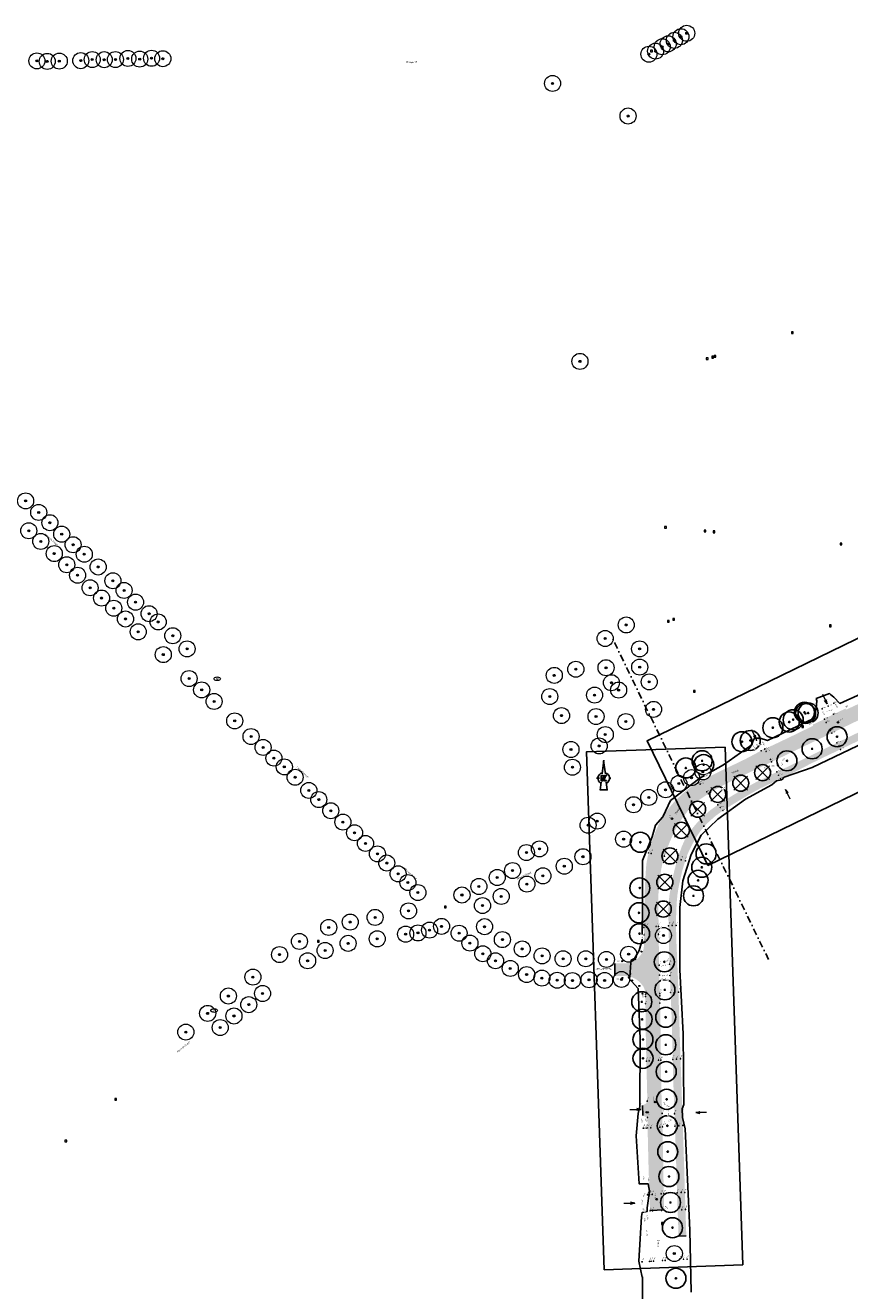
# Model space of a CAD drawing. Header units: metres. Extents: x 157686 to 160831, y 403691 to 406312.
# Tile 3 of 29: x 158426 to 158735, y 404085 to 404558. Entities that reach past the tile are written whole.
import ezdxf
from ezdxf.enums import TextEntityAlignment as Align

# ---------------------------------------------------------------- set-up
doc = ezdxf.new("R2010")
doc.units = ezdxf.units.M
doc.linetypes.add('DASHDOT2', pattern=[12.7, 6.35, -3.175, 0, -3.175])
doc.layers.get('Defpoints').update_dxf_attribs({"color": 171})
for name, color, linetype, lineweight in [('B-WE-GR-BOOM-S', 90, 'Continuous', 25), ('B-WE-GR-BOOM-S (ingemeten)', 90, 'Continuous', 25), ('B-WE-IE-MEUBILAIR_WEGMEUBILAIR_PAAL-S-200', 7, 'Continuous', 18), ('B-WE-KL-WATER_BRABANT WATER-S', 170, 'Continuous', 18), ('B-WE-MO-ONDERZOEK_BORING-S-200', 30, 'Continuous', 18), ('B-WE-OG-HOOGTEPUNT-S', 7, 'Continuous', 25), ('B-WE-OG-HOOGTEPUNT-T18', 10, 'Continuous', 18), ('B-WE-OG-TOPOGRAFIE-T35', 7, 'Continuous', 35), ('B-WE-OG-TOPOGRAFIE_INRIT-G', 10, 'Continuous', 18), ('B-WE-RI-GWA_RIOOLPUT-S-200', 30, 'Continuous', 18), ('B-WE-VH-T25', 7, 'Continuous', 25), ('N-WE-VH-VERHARDING_ASFALT_ZAAGSNEDE-G', 7, 'VH-ZAAGSNEDE', 25), ('V-WE-GR-BOOM-S (kwaliteit)', 20, 'Continuous', 25), ('V-WE-GR-BOOM-S (ontwerptechnisch)', 10, 'Continuous', 25), ('X-XX-AL-BLADVERWIJZING_AS-G', 7, 'DASHDOT2', 25), ('X-XX-AL-ORIENTATIE-S', 7, 'Continuous', 25)]:
    doc.layers.add(name, color=color, linetype=linetype, lineweight=lineweight)
doc.layers.add('V-WE-VH-GESLOTENVERHARDING_ASFALT-A-200', color=7, linetype='Continuous', lineweight=18, true_color=0xcdcdcd)
doc.styles.add('NLCS-ISO', font='NLCS-ISO.TTF')
doc.styles.add('NLCS-ISO-M200-T25_CURSIEF', font='NLCS-ISO.TTF', dxfattribs={"oblique": 15, "height": 0.5})
doc.styles.add('NLCS-ISO-M200-T35', font='NLCS-ISO.TTF', dxfattribs={"height": 0.7})
doc.linetypes.add('VH-ZAAGSNEDE', pattern='A,1e-05,-2.54,[181,NLCS.SHX,S=2.54,R=0,X=-2.54,Y=0],-5.08,[181,NLCS.SHX,S=2.54,R=180,X=2.54,Y=0],-2.54', length=10.16001)

# ---------------------------------------------------------------- blocks, each defined once
blk = doc.blocks.new('SGR-BOOM_GBKN-SO')
at = {"linetype": 'ByBlock', "lineweight": 18}
h = blk.add_hatch(color=0, dxfattribs=at)
h.dxf.hatch_style = 1
edge = h.paths.add_edge_path()
edge.add_arc((0, 0), 0.25, 0, 360)
at = {"color": 0, "linetype": 'ByBlock', "lineweight": 18}
for radius in [2, 0.25]:
    blk.add_circle((0, 0), radius, dxfattribs=at)
at = {"color": 0, "linetype": 'ByBlock', "lineweight": 18, "style": 'NLCS-ISO'}
blk.add_attdef('SOORT', (2.5, 0), '', height=1.5, dxfattribs=at)
blk = doc.blocks.new('SGR-BOOM_01')
at = {"ltscale": 0.1}
h = blk.add_hatch(color=256, dxfattribs=at)
edge = h.paths.add_edge_path()
edge.add_arc((0, 0), 0.15, 0, 360)
for radius in [2.5, 0.045]:
    blk.add_circle((0, 0), radius)
blk.add_circle((0, 0), 0.15, dxfattribs=at)
blk = doc.blocks.new('V-SGR-BOOM_02')
at = {"lineweight": -3}
for p, q in [((-4.29, 4.29), (4.29, -4.29)), ((4.29, 4.29), (-4.29, -4.29))]:
    blk.add_line(p, q, dxfattribs=at)
for radius in [5, 0.15]:
    blk.add_circle((0, 0), radius)
blk = doc.blocks.new('inrit')
at = {"linetype": 'Continuous'}
for p, q in [((0, 0), (4.06, 0)), ((4.06, 0), (2.53, 0.38)), ((2.53, 0.38), (2.97, 0)), ((4.06, 0), (2.53, -0.38)), ((2.53, -0.38), (2.97, 0))]:
    blk.add_line(p, q, dxfattribs=at)
blk = doc.blocks.new('SRI-PUT_INSPECTIEPUT_RIOOLPUT-SO')
at = {"color": 0, "linetype": 'ByBlock', "lineweight": 18}
blk.add_lwpolyline([(-1.1, -1.1), (1.1, -1.1), (1.1, 1.1), (-1.1, 1.1)], close=True, dxfattribs=at)
at = {"color": 0, "linetype": 'ByBlock', "lineweight": 18, "style": 'NLCS-ISO'}
blk.add_text('r', height=1.5, dxfattribs=at).set_placement((0, 0.3), align=Align.MIDDLE_CENTER)
blk = doc.blocks.new('SKL-WATER_BRANDKRAAN_BRANDPUT-SO')
at = {"color": 0, "linetype": 'ByBlock', "lineweight": 18}
blk.add_ellipse((0, 0), major_axis=(2.5, 0), ratio=0.54, dxfattribs=at)
at = {"color": 0, "linetype": 'ByBlock', "lineweight": 18, "style": 'NLCS-ISO'}
blk.add_text('bk', height=1.5, dxfattribs=at).set_placement((0.16, 0), align=Align.MIDDLE_CENTER)
blk = doc.blocks.new('Noordpijl Advin')
blk.add_hatch(color=256).paths.add_polyline_path([(2.2, 2.7), (0.9, 2.7), (0.9, 0.7), (-0.6, 2.7), (-2.3, 2.7), (-2.3, -2.4), (-0.6, -2.4), (-0.6, -0.2), (1, -2.4), (2.5, -2.4), (2.5, -2.2), (1.2, -2.2), (-0.8, 0.6), (-0.8, -2.2), (-2.1, -2.2), (-2.1, 2.5), (-0.7, 2.5), (0.9, 0.2), (1.2, 0.2), (1.2, 2.5), (2.2, 2.5, 5.532946)])
for p, q in [((0, 16.9), (-1.5, 4.1)), ((-2.5, -3.6), (-3.4, -11.1))]:
    blk.add_line(p, q)
for points in [[(-0.1, 16.3), (1.5, 4.2)], [(-5.4, 0), (-6.7, 0)], [(-5.4, 0), (-4.1, 0)], [(5.4, 0), (6.7, 0)], [(2.4, -3.7), (3.3, -10.9), (-3.4, -10.9)]]:
    blk.add_lwpolyline(points)
blk.add_lwpolyline([(2.2, 2.7), (0.9, 2.7), (0.9, 0.7), (-0.6, 2.7), (-2.3, 2.7), (-2.3, -2.4), (-0.6, -2.4), (-0.6, -0.2), (1, -2.4), (2.5, -2.4), (2.5, -2.2), (1.2, -2.2), (-0.8, 0.6), (-0.8, -2.2), (-2.1, -2.2), (-2.1, 2.5), (-0.7, 2.5), (0.9, 0.2), (1.2, 0.2), (1.2, 2.5), (2.2, 2.5), (2.2, 2.5, 5.532946)], format="xyb", close=True)
for start, end in [(105.0458, 240.9591), (300.177, 74.0417)]:
    blk.add_arc((0, 0), 5.42, start, end)
for points in [[(-0.1, 16.3), (0, 16.9), (1.5, 4.2), (1.6, 4.1)], [(-3.4, -11.1), (-3.4, -10.9), (3.5, -11.1), (3.3, -10.9)], [(2.4, -3.7), (2.6, -3.6), (3.3, -10.9), (3.5, -11.1)]]:
    blk.add_solid(points)
blk = doc.blocks.new('SIE-WEG_PAAL_BETON-SO')
for radius in [0.938, 0.469]:
    blk.add_circle((0, 0), radius)
blk = doc.blocks.new('SOG-HOOGTEPUNT-SO')
for p, q in [((-0.5, 0), (0.5, 0)), ((0, 0.5), (0, -0.5))]:
    blk.add_line(p, q)
blk = doc.blocks.new('SMO-BODEM_BORING_VERHARDING-SO')
h = blk.add_hatch(color=256)
edge = h.paths.add_edge_path()
edge.add_arc((0, 0), 1.5, 0, 360)
blk.add_circle((0, 0), 1.5)
at = {"style": 'NLCS-ISO'}
blk.add_attdef('NR', (1.7, 1.5), '', height=2.5, dxfattribs=at)

msp = doc.modelspace()

# ---------------------------------------------------------------- hatches: boundary and pattern name
at = {"layer": 'V-WE-VH-GESLOTENVERHARDING_ASFALT-A-200', "true_color": 0x7d7d7d}
h = msp.add_hatch(color=8, dxfattribs=at)
h.dxf.hatch_style = 1
h.paths.add_polyline_path([(158657.01, 404154), (158657.16, 404150.21), (158658.9, 404149.44), (158658.99, 404144.87), (158659.15, 404137.89), (158659.33, 404130.89), (158659.55, 404123.89), (158659.8, 404116.89), (158659.87, 404114.68), (158665.15, 404114.87), (158665.11, 404117.07), (158664.96, 404124.07), (158664.83, 404131.06), (158664.69, 404138.07), (158664.55, 404145.05), (158664.48, 404148.16), (158664.39, 404152.07), (158664.31, 404154.19), (158664.12, 404159.05), (158664.01, 404166.1), (158663.9, 404173.11), (158663.84, 404180.1), (158663.73, 404187.06), (158663.66, 404191.35), (158663.64, 404192.35), (158663.61, 404194.06), (158663.58, 404195.01), (158663.41, 404201.06), (158663.39, 404201.92), (158663.36, 404203.58), (158663.31, 404205.69), (158663.28, 404207.24), (158663.26, 404208.06), (158663.15, 404215.06), (158663.14, 404215.36), (158663.11, 404217.97), (158663.11, 404218.26), (158663.07, 404222.05), (158663.02, 404225.4), (158662.97, 404229.13), (158662.99, 404231.88), (158663.07, 404233.99), (158663.24, 404236.42), (158663.55, 404238.91), (158663.93, 404241.59), (158664.25, 404243.41), (158664.82, 404245.71), (158665.5, 404247.97), (158666.4, 404250.5), (158667.29, 404252.72), (158668.13, 404254.62), (158669.35, 404257.17), (158670.21, 404258.73), (158671.06, 404260.15), (158671.83, 404261.37), (158672.87, 404262.81), (158673.52, 404263.65), (158674.7, 404265.05), (158675.77, 404266.24), (158676.96, 404267.39), (158678.87, 404268.82), (158680.21, 404269.72), (158681.85, 404270.78), (158683.66, 404271.89), (158685.17, 404272.79), (158688.76, 404274.64), (158691.6, 404276.03), (158693.52, 404276.95), (158695.76, 404278.03), (158697.91, 404279.07), (158701.88, 404280.96), (158703.25, 404281.62), (158704.32, 404282.13), (158708.94, 404284.34), (158710.59, 404285.13), (158716.87, 404288.15), (158723.19, 404291.17), (158729.48, 404294.18), (158741.93, 404300.17), (158745.86, 404302.06), (158747.65, 404302.92), (158746.26, 404308.28), (158743.37, 404306.91), (158739.74, 404305.19), (158733.27, 404302.19), (158733.05, 404302.59), (158731.16, 404301.7), (158726.03, 404299.24), (158725.87, 404298.99), (158720.74, 404296.55), (158720.93, 404296.16), (158714.5, 404293.02), (158708.33, 404290.05), (158701.86, 404287.03), (158699.51, 404285.78), (158695.61, 404283.7), (158693.64, 404282.76), (158691.13, 404281.55), (158689.29, 404280.67), (158686.39, 404279.26), (158682.36, 404277.26), (158680.82, 404276.44), (158679.32, 404275.63), (158677.41, 404274.57), (158676.03, 404273.76), (158675.08, 404273.14), (158673.2, 404271.73), (158671.78, 404270.48), (158670.48, 404269.24), (158669.56, 404268.32), (158668.73, 404267.43), (158667.75, 404266.27), (158666.91, 404265.22), (158666.01, 404264.01), (158665.45, 404263.23), (158664.4, 404261.64), (158663.53, 404260.11), (158662.44, 404257.82), (158661.75, 404256.11), (158661.12, 404254.39), (158660.5, 404252.6), (158660.24, 404251.78), (158659.85, 404250.43), (158659.45, 404248.92), (158659.03, 404247.24), (158658.72, 404245.62), (158658.51, 404244.36), (158658.39, 404243.09), (158658.28, 404241.49), (158658.18, 404239.89), (158658.03, 404237.18), (158657.92, 404234.54), (158657.89, 404232.39), (158657.91, 404229.08), (158657.52, 404229.07), (158657.52, 404225.34), (158657.53, 404221.91), (158657.57, 404218.17), (158657.58, 404217.83), (158657.59, 404216.41), (158657.61, 404215.11), (158657.62, 404213.95), (158657.49, 404212.63), (158657.28, 404211.97), (158656.97, 404211.25), (158656.49, 404210.47), (158655.92, 404209.76), (158655.09, 404208.85), (158654.53, 404208.46), (158653.53, 404207.87), (158652.66, 404207.41), (158651.53, 404207.29), (158650.39, 404207.21), (158646.69, 404207.21), (158646.7, 404202.49), (158650.22, 404202.5), (158651.29, 404202.39), (158652.33, 404202.16), (158653.39, 404201.91), (158654.04, 404201.59), (158655.04, 404201), (158655.98, 404200.19), (158656.47, 404199.66), (158656.91, 404199.12), (158657.43, 404198.43), (158657.71, 404197.82), (158657.95, 404197.02), (158658.08, 404196.14), (158658.14, 404195.23), (158658.15, 404194.79), (158658.16, 404193.92), (158658.17, 404192.36), (158658.17, 404192.13), (158658.2, 404186.91), (158658.3, 404180.07), (158658.44, 404173.08), (158658.62, 404166.06), (158658.8, 404158.87), (158658.83, 404157.29), (158658.86, 404155.73), (158658.42, 404154.8), (158657.81, 404154.41), (158657.2, 404154.08)])
at = {"layer": 'V-WE-VH-GESLOTENVERHARDING_ASFALT-A-200'}
h = msp.add_hatch(color=256, dxfattribs=at)
h.dxf.hatch_style = 1
h.paths.add_polyline_path([(158670.2, 404115.04), (158670.56, 404105.05), (158673.46, 404105.15), (158673.14, 404115.14), (158673.07, 404117.33), (158672.85, 404124.31), (158672.64, 404131.32), (158672.41, 404138.32), (158672.17, 404145.29), (158671.94, 404152.3), (158671.72, 404159.29), (158671.48, 404166.13), (158671.25, 404173.15), (158671.01, 404180.15), (158670.79, 404187.25), (158670.58, 404194.25), (158670.34, 404201.24), (158670.05, 404208.24), (158669.75, 404215.23), (158669.58, 404222.24), (158669.67, 404225.55), (158669.81, 404229.05), (158669.94, 404230.79), (158670.12, 404232.72), (158670.5, 404235.32), (158670.98, 404237.59), (158671.51, 404239.97), (158671.99, 404242), (158673, 404245.32), (158673.85, 404247.9), (158674.73, 404249.86), (158675.59, 404251.57), (158676.69, 404253.56), (158677.53, 404254.96), (158678.68, 404256.68), (158680.03, 404258.3), (158681.08, 404259.41), (158682.28, 404260.56), (158683.24, 404261.41), (158684.48, 404262.47), (158686.05, 404263.59), (158687.39, 404264.52), (158689.78, 404266.08), (158692.67, 404267.83), (158695.04, 404269.26), (158696.65, 404270.22), (158699.19, 404271.66), (158701.12, 404272.7), (158705.06, 404274.58), (158707.38, 404275.69), (158713.71, 404278.69), (158719.91, 404281.91), (158726.22, 404284.98), (158732.54, 404287.98), (158738.87, 404291), (158745.14, 404294.07), (158748.32, 404295.63), (158749.39, 404296.16), (158748.69, 404298.88), (158747.39, 404298.25), (158745.12, 404297.16), (158743.97, 404296.61), (158737.6, 404293.54), (158731.33, 404290.49), (158725.07, 404287.45), (158718.76, 404284.38), (158712.46, 404281.32), (158709, 404279.65), (158706.13, 404278.26), (158703.84, 404277.14), (158699.85, 404275.2), (158697.86, 404274.11), (158695.58, 404272.84), (158693.74, 404271.8), (158691.15, 404270.28), (158687.98, 404268.34), (158686.08, 404267.11), (158684.16, 404265.79), (158682.54, 404264.63), (158680.35, 404262.74), (158678.98, 404261.43), (158677.76, 404260.16), (158676.29, 404258.44), (158674.98, 404256.71), (158673.81, 404255.02), (158672.73, 404253.12), (158671.77, 404250.94), (158671.03, 404248.87), (158670.29, 404246.59), (158669.69, 404244.59), (158669.14, 404242.53), (158668.61, 404240.38), (158668.08, 404238.07), (158667.65, 404235.73), (158667.27, 404233.45), (158667.02, 404231.57), (158666.8, 404229.09), (158666.77, 404225.73), (158666.8, 404222.15), (158666.95, 404215.16), (158667.14, 404208.19), (158667.23, 404205.53), (158667.29, 404203.78), (158667.38, 404201.16), (158667.67, 404194.17), (158667.95, 404187.18), (158668.15, 404180.13), (158668.35, 404173.13), (158668.51, 404166.12), (158668.71, 404159.2), (158668.97, 404152.55), (158669.11, 404149.13), (158669.24, 404145.19), (158669.48, 404138.23), (158669.69, 404131.23), (158669.9, 404124.23), (158670.13, 404117.23)])

# ---------------------------------------------------------------- linework, layer by layer
at = {"layer": 'Defpoints'}
for points in [[(158752.16, 404314.08), (158730.89, 404304.52), (158728.63, 404306.92), (158727.42, 404307.86), (158727.04, 404308.2), (158722.11, 404306.36), (158722.36, 404305.46), (158722.02, 404302.59), (158721.1, 404298.88), (158703.8, 404290.7), (158701.1, 404291.47), (158698.94, 404291.47), (158698.4, 404290.25), (158697.98, 404289.04), (158687.39, 404281.52), (158678.51, 404276.58), (158667.48, 404268.15), (158664.76, 404262.3), (158664.67, 404262.12), (158661.97, 404258.89), (158660.63, 404254.59), (158657, 404245.75), (158657, 404230.43), (158656.98, 404215.84), (158655.84, 404211.99), (158654.11, 404208.97), (158652.82, 404208.41), (158652.66, 404207.41), (158652.33, 404202.16), (158651.71, 404201.85), (158655.39, 404197.8), (158656.18, 404178.99), (158656.04, 404153.56), (158655.46, 404150.97), (158654.72, 404142.61), (158655.83, 404124.61), (158659.24, 404124.61), (158659.62, 404121.89), (158658.79, 404115.61), (158658.8, 404114.25), (158656.99, 404113.93), (158656.65, 404112.47), (158655.73, 404095.67), (158656.98, 404089.72), (158657.11, 404089.72), (158657.09, 404086.09), (158657.09, 404080.39)], [(158675.22, 404084.1), (158674.8, 404107.36), (158673.05, 404145.28), (158672.04, 404149.55), (158671.94, 404152.78), (158672.59, 404154.37), (158672.23, 404180.87), (158671.03, 404204.76), (158670.99, 404228.14), (158672.18, 404238.09), (158675.31, 404247.92), (158679.04, 404255.25), (158685.3, 404261.17), (158695.65, 404268.69), (158705.44, 404273.99), (158707.26, 404275.57), (158709.21, 404275.91), (158710.13, 404276.94), (158720.53, 404280.57), (158745.89, 404292.69)]]:
    msp.add_lwpolyline(points, dxfattribs=at)
at = {"layer": 'N-WE-VH-VERHARDING_ASFALT_ZAAGSNEDE-G', "ltscale": 0.05, "flags": 128}
for points in [[(158657.01, 404154), (158657.16, 404150.21)], [(158659.87, 404114.68), (158665.15, 404114.87)], [(158670.56, 404105.05), (158673.46, 404105.15)]]:
    msp.add_lwpolyline(points, dxfattribs=at)
at = {"layer": 'X-XX-AL-BLADVERWIJZING_AS-G', "ltscale": 0.4, "extrusion": (5.8905e-07, 2.73802e-05, 1), "elevation": 19.08}
msp.add_lwpolyline([(158704.28, 404208.59), (158645.4, 404329.69)], dxfattribs=at)

# ---------------------------------------------------------------- block references
at = {"layer": 'B-WE-GR-BOOM-S', "xscale": 1.5, "yscale": 1.5, "zscale": 1.5}
for p in [(158673.6, 404555.43), (158664.46, 404550.39), (158666.67, 404551.49), (158668.98, 404552.8), (158671.44, 404554.17), (158430.36, 404545.09), (158446.8, 404545.19), (158451.1, 404545.61), (158455.56, 404545.56), (158459.76, 404545.61), (158464.43, 404546.03), (158468.85, 404545.77), (158473.31, 404546.08), (158477.51, 404545.93), (158659.47, 404547.61), (158661.94, 404548.76), (158434.25, 404544.93), (158438.76, 404545.03), (158623.38, 404536.67), (158651.65, 404524.47), (158633.65, 404432.6), (158426.16, 404380.34), (158431.05, 404376.04), (158435.24, 404372.2), (158427.33, 404369.17), (158431.81, 404365.2), (158439.65, 404367.9), (158436.88, 404360.61), (158443.91, 404363.96), (158448.11, 404360.39), (158441.55, 404356.44), (158453.3, 404355.61), (158445.61, 404352.52), (158450.29, 404347.82), (158458.82, 404350.47), (158463.02, 404346.85), (158454.58, 404343.99), (158467.32, 404342.44), (158459.13, 404340.17), (158472.36, 404338.13), (158463.54, 404336.14), (158475.77, 404335.03), (158650.98, 404333.9), (158468.29, 404331.34), (158481.23, 404329.89), (158643.08, 404328.84), (158477.69, 404322.79), (158486.59, 404324.95), (158655.99, 404324.95), (158643.41, 404317.9), (158656.01, 404318.13), (158487.34, 404313.83), (158624.04, 404315.04), (158632.11, 404317.32), (158492.05, 404309.59), (158645.43, 404312.29), (158648.13, 404309.54), (158659.57, 404312.6), (158496.7, 404305.26), (158622.36, 404307.08), (158639.11, 404307.64), (158626.74, 404299.96), (158639.66, 404299.62), (158661.2, 404302.31), (158504.41, 404298), (158650.83, 404297.72), (158510.53, 404292.13), (158643.13, 404292.85), (158515.06, 404288.05), (158630.28, 404287.28), (158640.84, 404288.6), (158519.07, 404284.06), (158522.99, 404280.76), (158630.82, 404280.62), (158527.03, 404276.87), (158675.42, 404276.73), (158679.67, 404278.9), (158532.16, 404271.95), (158665.69, 404272.2), (158670.68, 404274.55), (158535.89, 404268.51), (158653.71, 404266.61), (158659.41, 404269.33), (158540.39, 404264.36), (158544.91, 404260.09), (158549.27, 404256.11), (158636.69, 404258.91), (158640.12, 404260.46), (158553.38, 404252.11), (158650, 404253.71), (158557.85, 404248.19), (158613.61, 404248.68), (158618.5, 404250.05), (158634.78, 404247.14), (158561.34, 404244.78), (158608.43, 404241.93), (158627.79, 404243.57), (158565.59, 404240.73), (158569.23, 404237.47), (158602.67, 404239.35), (158619.78, 404239.98), (158572.98, 404233.71), (158589.49, 404232.8), (158595.83, 404235.98), (158613.8, 404236.89), (158597.17, 404228.83), (158604.17, 404232.27), (158556.96, 404224.42), (158569.49, 404226.85), (158539.6, 404220.64), (158547.65, 404222.68), (158573.01, 404218.59), (158577.36, 404219.64), (158581.83, 404221.06), (158588.4, 404218.5), (158597.95, 404220.94), (158528.63, 404215.42), (158546.87, 404214.7), (158557.78, 404216.39), (158568.4, 404218.14), (158592.47, 404214.78), (158604.61, 404216.09), (158664.91, 404217.64), (158521.19, 404210.47), (158538.24, 404212.02), (158597.29, 404210.8), (158612.04, 404212.59), (158619.49, 404209.99), (158627.33, 404208.93), (158635.83, 404208.91), (158651.88, 404210.64), (158531.71, 404208.17), (158602.04, 404208.19), (158607.57, 404205.29), (158643.57, 404208.67), (158511.23, 404202.07), (158613.7, 404203), (158619.4, 404201.7), (158625.11, 404200.88), (158630.82, 404200.74), (158637.04, 404201.07), (158642.89, 404200.81), (158649.2, 404201.2), (158502.04, 404194.98), (158514.86, 404195.92), (158509.69, 404191.74), (158494.29, 404188.48), (158504.14, 404187.5), (158486.12, 404181.48), (158498.99, 404183.16), (158668.97, 404098.53)]:
    msp.add_blockref('SGR-BOOM_GBKN-SO', p, dxfattribs=at)
at = {"layer": 'B-WE-GR-BOOM-S (ingemeten)', "xscale": 1.5, "yscale": 1.5, "zscale": 1.5}
for p in [(158713.47, 404298.42, 8.15), (158717.69, 404301.2, 8.21), (158718.09, 404300.75, 8.21), (158719.05, 404300.96, 8.21), (158705.86, 404295.42, 8.17), (158711.99, 404297.58, 8.18), (158694.27, 404290.19, 8.26), (158697.4, 404290.64, 8.21), (158729.89, 404292.06, 8.1), (158720.55, 404287.54, 8.13), (158673.26, 404280.36, 8.49), (158679.38, 404283.05, 8.21), (158679.96, 404281.6, 8.22), (158711.13, 404283.04, 8.02), (158656.25, 404252.55, 8.59), (158680.88, 404248.2, 7.05), (158679.25, 404243.19, 7.09), (158677.87, 404238.31, 7.42), (158656.06, 404235.42, 8.47), (158676.15, 404232.49, 6.94), (158655.75, 404226.14, 8.29), (158655.95, 404218.31, 8.51), (158665.23, 404207.78, 8.17), (158665.44, 404197.29, 8.18), (158656.79, 404192.81, 8.37), (158656.94, 404186.26, 8.36), (158665.75, 404187.03, 8.29), (158657.22, 404178.72, 8.37), (158665.78, 404176.71, 8.13), (158657.24, 404171.65, 8.37), (158665.93, 404166.66, 8.18), (158666.11, 404156.29, 8.16), (158666.35, 404146.41, 8.38), (158666.51, 404136.68, 8.35), (158666.95, 404127.38, 8.37), (158667.54, 404117.67, 8.43), (158668.27, 404108.23, 8.51), (158669.57, 404089.28, 8.51)]:
    msp.add_blockref('SGR-BOOM_01', p, dxfattribs=at)
at = {"layer": 'B-WE-IE-MEUBILAIR_WEGMEUBILAIR_PAAL-S-200', "xscale": 0.2, "yscale": 0.2, "zscale": 0.2, "rotation": 102.1704231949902}
for p in [(158656.64, 404211.6), (158657.19, 404215.09), (158649.43, 404208.01), (158654.25, 404208.75), (158649.53, 404201.78), (158653.14, 404200.84), (158655.87, 404198.77)]:
    msp.add_blockref('SIE-WEG_PAAL_BETON-SO', p, dxfattribs=at)
at = {"layer": 'B-WE-KL-WATER_BRABANT WATER-S'}
for p, xscale, yscale, zscale in [((158497.87, 404313.77), 0.5, 0.5, 0.5), ((158496.69, 404189.53), 0.5, 0.5, 0.5), ((158658.8, 404151.46), 0.2, 0.2, 0.2)]:
    msp.add_blockref('SKL-WATER_BRANDKRAAN_BRANDPUT-SO', p, dxfattribs=dict(at, xscale=xscale, yscale=yscale, zscale=zscale))
at = {"layer": 'B-WE-MO-ONDERZOEK_BORING-S-200', "xscale": 0.2, "yscale": 0.2, "zscale": 0.2}
for p, rotation, values in [((158730.22, 404297.42), 23.53992427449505, {'NR': '2-2-2'}), ((158668.07, 404261.35), 90, {'NR': '2-2-1'}), ((158661.81, 404155.27), 90, {'NR': '2-1-3'}), ((158662.38, 404118.9), 90, {'NR': '2-1-2'})]:
    msp.add_blockref('SMO-BODEM_BORING_VERHARDING-SO', p, dxfattribs=dict(at, rotation=rotation)).add_auto_attribs(values)
at = {"layer": 'B-WE-OG-HOOGTEPUNT-S', "xscale": 0.2, "yscale": 0.2, "zscale": 0.2}
for p in [(158725.84, 404297.43, 8.28), (158727.46, 404294.35, 8.24), (158727.94, 404293.44, 8.2), (158729.86, 404289.78, 8), (158730.52, 404288.51, 7.98), (158731.15, 404287.32, 7.94), (158678.03, 404274.92, 8.28), (158678.59, 404274.27, 8.29), (158708.01, 404277.63, 7.97), (158708.7, 404276.32, 7.93), (158681.09, 404271.39, 8.2), (158681.71, 404270.69, 8.14), (158685.28, 404266.57, 7.97), (158686.19, 404265.52, 7.95), (158687.18, 404264.38, 7.9), (158659.36, 404248.54, 8.41), (158660.27, 404248.35, 8.4), (158664.5, 404247.45, 8.24), (158665.29, 404247.29, 8.19), (158670.19, 404246.25, 8.02), (158671.55, 404245.96, 7.98), (158673.1, 404245.63, 7.93), (158668.17, 404221.32, 8.04), (158669.6, 404221.41, 8), (158657.54, 404220.68, 8.34), (158658.53, 404220.74, 8.36), (158663.07, 404215.36, 8.36), (158652.66, 404207.41, 8.35), (158652.33, 404202.16, 8.33), (158663.51, 404195.01, 8.35), (158663.55, 404195.97, 8.34), (158667.58, 404196.24, 8.03), (158668.95, 404196.33, 8.02), (158670.51, 404196.44, 7.99), (158663.57, 404192.34, 8.28), (158658.5, 404170.6, 8.36), (158659.58, 404170.67, 8.39), (158663.02, 404170.9, 8.33), (158663.94, 404170.96, 8.26), (158668.4, 404171.25, 8.07), (158669.78, 404171.35, 8.04), (158671.31, 404171.45, 8.01), (158658.79, 404155.58, 8.34), (158656.04, 404153.56, 8.22), (158671.98, 404151.14, 8), (158670.66, 404146.36, 8.03), (158672.14, 404146.46, 7.99), (158664.06, 404120.88, 8.34), (158665.03, 404120.95, 8.3), (158670, 404121.28, 8.14), (158671.51, 404121.38, 8.1), (158672.94, 404121.47, 8.06), (158670.21, 404114.98, 8.17), (158671.73, 404114.92, 8.12), (158673.14, 404115.06, 8.08), (158656.87, 404095.43, 8.5), (158656.99, 404095.43, 8.39), (158659.72, 404095.6, 8.32), (158660.28, 404095.64, 8.33), (158661.21, 404095.7, 8.35), (158664.57, 404095.91, 8.39), (158665.54, 404095.97, 8.36), (158670.89, 404096.3, 8.21), (158672.38, 404096.39, 8.17), (158673.74, 404096.48, 8.13)]:
    msp.add_blockref('SOG-HOOGTEPUNT-SO', p, dxfattribs=at)
at = {"layer": 'B-WE-OG-TOPOGRAFIE_INRIT-G'}
for p, rotation in [((158724.45, 404308.04), 295.6069263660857), ((158697.87, 404294.77), 295.6069263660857), ((158712.36, 404268.68), 116.2592043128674), ((158681.07, 404151.37), 180.066955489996)]:
    msp.add_blockref('inrit', p, dxfattribs=dict(at, rotation=rotation))
for p in [(158652.37, 404152.47), (158650.08, 404117.36)]:
    msp.add_blockref('inrit', p, dxfattribs=at)
at = {"layer": 'B-WE-RI-GWA_RIOOLPUT-S-200', "xscale": 0.3, "yscale": 0.3, "zscale": 0.3}
for p in [(158660.42, 404548.79), (158713.12, 404443.39), (158683.35, 404434.19), (158684.16, 404434.5), (158681.27, 404433.59), (158665.67, 404370.5), (158680.48, 404369.13), (158683.85, 404368.77), (158731.32, 404364.25), (158666.76, 404335.27), (158668.71, 404336.01), (158727.33, 404333.59), (158676.42, 404309.04), (158716.98, 404295.87), (158583.25, 404228.29), (158535.71, 404215.45), (158459.88, 404156.31), (158441.21, 404140.71), (158664.52, 404109.81)]:
    msp.add_blockref('SRI-PUT_INSPECTIEPUT_RIOOLPUT-SO', p, dxfattribs=at)
at = {"layer": 'V-WE-GR-BOOM-S (ontwerptechnisch)', "xscale": 0.6, "yscale": 0.6, "zscale": 0.6, "rotation": 90}
for p in [(158685.24, 404270.46, 8.05), (158693.84, 404274.67, 8.05), (158677.69, 404264.92, 8.13), (158671.59, 404257.01, 8.19), (158667.32, 404247.42, 8.3), (158665.42, 404237.59, 8.38), (158664.84, 404227.54, 8.16)]:
    msp.add_blockref('V-SGR-BOOM_02', p, dxfattribs=at)
at = {"layer": 'X-XX-AL-ORIENTATIE-S', "xscale": 0.4, "yscale": 0.4, "zscale": 0.4}
msp.add_blockref('Noordpijl Advin', (158642.55, 404276.5), dxfattribs=at)

# ---------------------------------------------------------------- texts
at = {"layer": 'B-WE-OG-HOOGTEPUNT-T18', "style": 'NLCS-ISO'}
for s, rotation, p in [('8.240', 359.8908, (158727.56, 404294.63, 8.24)), ('8.205', 359.8908, (158728.04, 404293.71, 8.2)), ('8.004', 359.8908, (158729.96, 404290.05, 8)), ('7.976', 359.8908, (158730.62, 404288.79, 7.98)), ('7.942', 359.8908, (158731.25, 404287.59, 7.94)), ('7.968', 359.8908, (158708.12, 404277.9, 7.97)), ('7.935', 359.8908, (158708.8, 404276.59, 7.93)), ('8.197', 359.8908, (158681.2, 404271.66, 8.2)), ('8.138', 359.8908, (158681.81, 404270.96, 8.14)), ('7.970', 359.8908, (158685.39, 404266.84, 7.97)), ('7.950', 359.8908, (158686.29, 404265.79, 7.95)), ('7.902', 359.8908, (158687.29, 404264.65, 7.9)), ('8.413', 60, (158659.46, 404248.82, 8.41)), ('8.398', 60, (158660.38, 404248.62, 8.4)), ('8.242', 60, (158664.6, 404247.73, 8.24)), ('8.185', 60, (158665.4, 404247.56, 8.19)), ('8.019', 60, (158670.29, 404246.52, 8.02)), ('7.983', 60, (158671.66, 404246.23, 7.98)), ('7.933', 60, (158673.2, 404245.91, 7.93)), ('8.340', 60, (158657.64, 404220.95, 8.34)), ('8.359', 60, (158658.63, 404221.01, 8.36)), ('8.039', 60, (158668.27, 404221.59, 8.04)), ('8.002', 60, (158669.7, 404221.68, 8)), ('8.363', 60, (158663.18, 404215.63, 8.36)), ('8.350', 60, (158652.76, 404207.68, 8.35)), ('8.334', 60, (158652.43, 404202.43, 8.33)), ('8.031', 60, (158667.69, 404196.51, 8.03)), ('8.018', 60, (158669.05, 404196.6, 8.02)), ('7.994', 60, (158670.61, 404196.71, 7.99)), ('8.348', 60, (158663.61, 404195.28, 8.35)), ('8.342', 60, (158663.66, 404196.25, 8.34)), ('8.276', 60, (158663.67, 404192.62, 8.28)), ('8.364', 60, (158658.61, 404170.87, 8.36)), ('8.391', 60, (158659.68, 404170.94, 8.39)), ('8.327', 60, (158663.12, 404171.17, 8.33)), ('8.261', 60, (158664.04, 404171.23, 8.26)), ('8.070', 60, (158668.5, 404171.53, 8.07)), ('8.044', 60, (158669.89, 404171.62, 8.04)), ('8.012', 60, (158671.41, 404171.72, 8.01)), ('8.224', 60, (158656.15, 404153.83, 8.22)), ('8.341', 60, (158658.89, 404155.85, 8.34)), ('8.003', 60, (158672.08, 404151.42, 8)), ('8.025', 60, (158670.76, 404146.63, 8.03)), ('7.992', 60, (158672.24, 404146.73, 7.99)), ('8.341', 60, (158664.17, 404121.16, 8.34)), ('8.303', 60, (158665.13, 404121.22, 8.3)), ('8.138', 60, (158670.1, 404121.55, 8.14)), ('8.104', 60, (158671.62, 404121.65, 8.1)), ('8.059', 60, (158673.04, 404121.74, 8.06)), ('8.168', 60, (158670.31, 404115.25, 8.17)), ('8.124', 60, (158671.84, 404115.19, 8.12)), ('8.076', 60, (158673.25, 404115.33, 8.08)), ('8.498', 60, (158656.97, 404095.7, 8.5)), ('8.395', 60, (158657.09, 404095.7, 8.39)), ('8.323', 60, (158659.82, 404095.87, 8.32)), ('8.325', 60, (158660.38, 404095.91, 8.33)), ('8.353', 60, (158661.31, 404095.97, 8.35)), ('8.394', 60, (158664.68, 404096.18, 8.39)), ('8.360', 60, (158665.64, 404096.24, 8.36)), ('8.205', 60, (158670.99, 404096.57, 8.21)), ('8.173', 60, (158672.48, 404096.66, 8.17)), ('8.127', 60, (158673.84, 404096.75, 8.13))]:
    msp.add_text(s, height=0.36, rotation=rotation, dxfattribs=at).set_placement(p)
at = {"layer": 'B-WE-OG-TOPOGRAFIE-T35', "style": 'NLCS-ISO-M200-T35'}
for s, rotation, p in [('Bogaard', 1.4, (158570.72, 404544.61)), ('Heuvelstraat', 317.2, (158435.73, 404365.91)), ('Heuvelstraat', 316.8, (158529.9, 404278.81)), ('Steeg', 25.8, (158691.72, 404278.91)), ('Heuvelstraat', 316.5, (158570.23, 404240.79)), ('Heuvelstraat', 24.6, (158612.71, 404240.09)), ('Heuvelstraat', 179.0496, (158642.6, 404205.09)), ('Heuvelstraat', 39.1, (158485.24, 404175.96)), ('Steeg', 93.2977, (158662.95, 404102.35))]:
    msp.add_text(s, height=0.7, rotation=rotation, dxfattribs=at).set_placement(p, align=Align.MIDDLE)

# ---------------------------------------------------------------- next in the draw order: texts
at = {"layer": 'B-WE-VH-T25', "char_height": 0.5, "width": 1.4559, "attachment_point": 1, "style": 'NLCS-ISO-M200-T25_CURSIEF', "bg_fill": 3, "box_fill_scale": 1.2, "bg_fill_color": 256, "bg_fill_transparency": 0}
for s, insert, rotation in [('bss-kf', (158725.95, 404302.1, -8.18), 4.3361), ('gbt', (158732.91, 404303.51, -0.02), 27.7926), ('gbt', (158719.23, 404296.77, -0.02), 27.7926), ('bss-kf', (158699.37, 404289.17, -8.18), 4.3361), ('bss-kf', (158705.32, 404281.43, -8.18), 4.3361), ('gbt', (158680.41, 404277.58, -0.02), 27.7926), ('gbt', (158686.24, 404272.38, -0.02), 27.7926), ('gbt', (158672.43, 404260.71), 50.7022), ('gbt', (158656.71, 404216.42), 91.9723), ('gbt', (158663.74, 404220.03), 91.9723), ('gbt', (158648.62, 404207.86), 179.5055), ('bss-kf', (158663.94, 404206.63), 4.3361), ('gbt', (158648.34, 404201.13), 179.5055), ('gbt', (158664.1, 404200.58), 91.9723), ('gbt', (158657.03, 404194.25), 91.9723), ('gbt', (158664.94, 404154.19), 91.9723), ('tb15', (158656.58, 404147.57), 91.9723), ('gbt', (158665.06, 404146.89), 91.9723), ('tb15', (158657.28, 404126.16), 91.9723), ('bss-kf', (158656.68, 404116.61), 91.9723), ('gbt', (158665.82, 404115.08), 91.9723), ('bss-kf', (158658.47, 404104.99), 91.9723)]:
    msp.add_mtext(s, dxfattribs=dict(at, insert=insert, rotation=rotation))

# ---------------------------------------------------------------- next in the draw order: linework, layer by layer
at = {"layer": 'N-WE-VH-VERHARDING_ASFALT_ZAAGSNEDE-G', "ltscale": 0.05, "flags": 128}
msp.add_lwpolyline([(158646.69, 404207.21), (158646.7, 404202.49)], dxfattribs=at)

# ---------------------------------------------------------------- next in the draw order: block references
at = {"layer": 'B-WE-IE-MEUBILAIR_WEGMEUBILAIR_PAAL-S-200', "xscale": 0.2, "yscale": 0.2, "zscale": 0.2, "rotation": 102.1704231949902}
msp.add_blockref('SIE-WEG_PAAL_BETON-SO', (158657.07, 404195.8), dxfattribs=at)
at = {"layer": 'B-WE-OG-HOOGTEPUNT-S', "xscale": 0.2, "yscale": 0.2, "zscale": 0.2}
for p in [(158704.92, 404283.51, 8.15), (158666.82, 404221.24, 8.05), (158657.63, 404217.84, 8.34), (158662.13, 404220.95, 8.32), (158663.03, 404217.97, 8.29), (158663.08, 404221.01, 8.28), (158657.67, 404215.11, 8.38), (158663.29, 404206.47, 8.34), (158658.12, 404195.61, 8.41), (158658.19, 404194.78, 8.41), (158658.23, 404192.11, 8.39), (158655.46, 404150.97, 8.27), (158663.54, 404145.89, 8.31), (158664.19, 404114.71, 8.36), (158665.16, 404114.74, 8.33)]:
    msp.add_blockref('SOG-HOOGTEPUNT-SO', p, dxfattribs=at)

# ---------------------------------------------------------------- next in the draw order: texts
at = {"layer": 'B-WE-OG-HOOGTEPUNT-T18', "style": 'NLCS-ISO'}
for s, rotation, p in [('8.152', 359.8908, (158705.02, 404283.79, 8.15)), ('8.281', 359.8908, (158678.14, 404275.19, 8.28)), ('8.293', 359.8908, (158678.7, 404274.54, 8.29)), ('8.316', 60, (158662.23, 404221.23, 8.32)), ('8.276', 60, (158663.18, 404221.28, 8.28)), ('8.051', 60, (158666.92, 404221.51, 8.05)), ('8.337', 60, (158657.73, 404218.11, 8.34)), ('8.376', 60, (158657.78, 404215.39, 8.38)), ('8.290', 60, (158663.13, 404218.24, 8.29)), ('8.412', 60, (158658.22, 404195.89, 8.41)), ('8.408', 60, (158658.3, 404195.05, 8.41)), ('8.393', 60, (158658.33, 404192.38, 8.39)), ('8.364', 60, (158664.29, 404114.98, 8.36)), ('8.329', 60, (158665.26, 404115.01, 8.33))]:
    msp.add_text(s, height=0.36, rotation=rotation, dxfattribs=at).set_placement(p)
at = {"layer": 'B-WE-OG-TOPOGRAFIE-T35', "style": 'NLCS-ISO-M200-T35'}
msp.add_text('Steeg', height=0.7, rotation=54.2599, dxfattribs=at).set_placement((158670.1, 404264.08), align=Align.MIDDLE)
at = {"layer": 'B-WE-VH-T25', "char_height": 0.5, "width": 1.4559, "attachment_point": 1, "style": 'NLCS-ISO-M200-T25_CURSIEF', "bg_fill": 3, "box_fill_scale": 1.2, "bg_fill_color": 256, "bg_fill_transparency": 0}
for s, insert, rotation in [('ob10', (158729.71, 404302.76, -16.34), 114.3263), ('ob10', (158724.83, 404299.99, -16.34), 114.3263), ('ob10', (158698.93, 404287.26, -8.18), 114.3263), ('ob10', (158702.41, 404288.68, -8.18), 114.3263), ('ob10', (158704.28, 404280.11, -8.18), 322.7412), ('ob10', (158708.93, 404281.04, -8.18), 85.6594), ('ob10', (158665.74, 404208.03), 45.0462), ('bss-kf', (158664.27, 404202.89), 4.3361), ('bss-kf', (158666.48, 404149.97), 91.9723), ('mgt5', (158658.18, 404147.56), 91.9723), ('mgt5', (158659.05, 404125.28), 91.9723), ('ob10', (158656.95, 404119.93), 52.3003), ('ob10', (158657.8, 404114.13), 126.5409)]:
    msp.add_mtext(s, dxfattribs=dict(at, insert=insert, rotation=rotation))

# ---------------------------------------------------------------- next in the draw order: block references
at = {"layer": 'B-WE-OG-HOOGTEPUNT-S', "xscale": 0.2, "yscale": 0.2, "zscale": 0.2}
for p in [(158724.34, 404302.53, 8.21), (158726.53, 404303.56, 8.23), (158728.71, 404304.58, 8.26), (158725.19, 404298.67, 8.24), (158728.6, 404300.47, 8.25), (158699.7, 404290.81, 8.17), (158702.84, 404287.48, 8.19), (158701.49, 404286.83, 8.2), (158703.31, 404286.58, 8.25), (158707.37, 404278.86, 7.99), (158667.19, 404206.86, 8.03), (158657.37, 404145.47, 8.4), (158657.5, 404145.48, 8.31), (158658.42, 404145.54, 8.31), (158658.9, 404149.44, 8.33), (158658.98, 404145.58, 8.34), (158660.12, 404145.66, 8.37), (158658.87, 404120.54, 8.21), (158659.11, 404120.56, 8.22), (158659.67, 404120.59, 8.28), (158660.65, 404120.66, 8.34)]:
    msp.add_blockref('SOG-HOOGTEPUNT-SO', p, dxfattribs=at)

# ---------------------------------------------------------------- next in the draw order: texts
at = {"layer": 'B-WE-OG-HOOGTEPUNT-T18', "style": 'NLCS-ISO'}
for s, rotation, p in [('8.208', 359.8908, (158724.45, 404302.8, 8.21)), ('8.233', 359.8908, (158726.63, 404303.83, 8.23)), ('8.257', 359.8908, (158728.82, 404304.85, 8.26)), ('8.237', 359.8908, (158725.29, 404298.94, 8.24)), ('8.280', 359.8908, (158725.95, 404297.7, 8.28)), ('8.246', 359.8908, (158728.7, 404300.74, 8.25)), ('8.167', 359.8908, (158699.8, 404291.09, 8.17)), ('8.188', 359.8908, (158702.94, 404287.75, 8.19)), ('8.198', 359.8908, (158701.59, 404287.1, 8.2)), ('8.246', 359.8908, (158703.41, 404286.85, 8.25)), ('7.988', 359.8908, (158707.47, 404279.13, 7.99)), ('8.341', 60, (158663.4, 404206.74, 8.34)), ('8.032', 60, (158667.29, 404207.13, 8.03)), ('8.272', 60, (158655.56, 404151.24, 8.27)), ('8.333', 60, (158659.01, 404149.71, 8.33)), ('8.400', 60, (158657.47, 404145.74, 8.4)), ('8.311', 60, (158657.6, 404145.75, 8.31)), ('8.306', 60, (158658.53, 404145.82, 8.31)), ('8.341', 60, (158659.08, 404145.85, 8.34)), ('8.365', 60, (158660.22, 404145.93, 8.37)), ('8.212', 60, (158658.97, 404120.81, 8.21)), ('8.219', 60, (158659.22, 404120.83, 8.22)), ('8.279', 60, (158659.77, 404120.86, 8.28)), ('8.341', 60, (158660.75, 404120.93, 8.34))]:
    msp.add_text(s, height=0.36, rotation=rotation, dxfattribs=at).set_placement(p)
at = {"layer": 'B-WE-VH-T25', "char_height": 0.5, "width": 1.4559, "attachment_point": 1, "style": 'NLCS-ISO-M200-T25_CURSIEF', "bg_fill": 3, "box_fill_scale": 1.2, "bg_fill_color": 256, "bg_fill_transparency": 0}
for s, insert, rotation in [('gbt', (158709.16, 404283.65, -0.02), 27.7926), ('gbt', (158702.29, 404280.45, -0.02), 27.7926), ('ob10', (158666.71, 404200.63), 152.3902), ('ob10', (158667.35, 404153.28), 164.7608), ('ob10', (158666.36, 404148.36), 21.2248), ('mgt5', (158658.6, 404111.1), 91.9723)]:
    msp.add_mtext(s, dxfattribs=dict(at, insert=insert, rotation=rotation))

# ---------------------------------------------------------------- next in the draw order: linework, layer by layer
at = {"layer": 'Defpoints'}
msp.add_lwpolyline([(158681.47, 404243.89), (158855.92, 404328.71), (158833.22, 404375.4), (158658.77, 404290.58)], close=True, dxfattribs=at)

# ---------------------------------------------------------------- next in the draw order: block references
at = {"layer": 'B-WE-OG-HOOGTEPUNT-S', "xscale": 0.2, "yscale": 0.2, "zscale": 0.2}
for p in [(158705.38, 404282.64, 8.1), (158663.38, 404202.75, 8.33), (158667.33, 404202.63, 8.02), (158664.42, 404150.98, 8.24), (158669.04, 404150.84, 8.07), (158664.53, 404145.95, 8.26), (158669.21, 404146.26, 8.06), (158659.87, 404114.58, 8.29), (158660.79, 404114.5, 8.34)]:
    msp.add_blockref('SOG-HOOGTEPUNT-SO', p, dxfattribs=at)
at = {"layer": 'V-WE-GR-BOOM-S (kwaliteit)', "xscale": 0.6, "yscale": 0.6, "zscale": 0.6, "rotation": 90}
msp.add_blockref('V-SGR-BOOM_02', (158702, 404278.6, 8.05), dxfattribs=at)

# ---------------------------------------------------------------- next in the draw order: texts
at = {"layer": 'B-WE-OG-HOOGTEPUNT-T18', "style": 'NLCS-ISO'}
for s, rotation, p in [('8.101', 359.8908, (158705.48, 404282.91, 8.1)), ('8.326', 60, (158663.48, 404203.02, 8.33)), ('8.019', 60, (158667.44, 404202.9, 8.02)), ('8.242', 60, (158664.52, 404151.26, 8.24)), ('8.068', 60, (158669.14, 404151.11, 8.07)), ('8.314', 60, (158663.65, 404146.16, 8.31)), ('8.256', 60, (158664.63, 404146.22, 8.26)), ('8.063', 60, (158669.31, 404146.54, 8.06)), ('8.291', 60, (158659.98, 404114.85, 8.29)), ('8.343', 60, (158660.89, 404114.77, 8.34))]:
    msp.add_text(s, height=0.36, rotation=rotation, dxfattribs=at).set_placement(p)
at = {"layer": 'B-WE-VH-T25', "insert": (158657.54, 404110.45), "char_height": 0.5, "width": 1.4559, "attachment_point": 1, "rotation": 82.2705, "style": 'NLCS-ISO-M200-T25_CURSIEF', "bg_fill": 3, "box_fill_scale": 1.2, "bg_fill_color": 256, "bg_fill_transparency": 0}
msp.add_mtext('tb15', dxfattribs=at)

# ---------------------------------------------------------------- next in the draw order: linework, layer by layer
at = {"layer": 'Defpoints'}
msp.add_lwpolyline([(158694.61, 404094.27), (158687.94, 404288.14), (158636.05, 404286.35), (158642.73, 404092.49)], close=True, dxfattribs=at)

doc.saveas('drawing.dxf')
